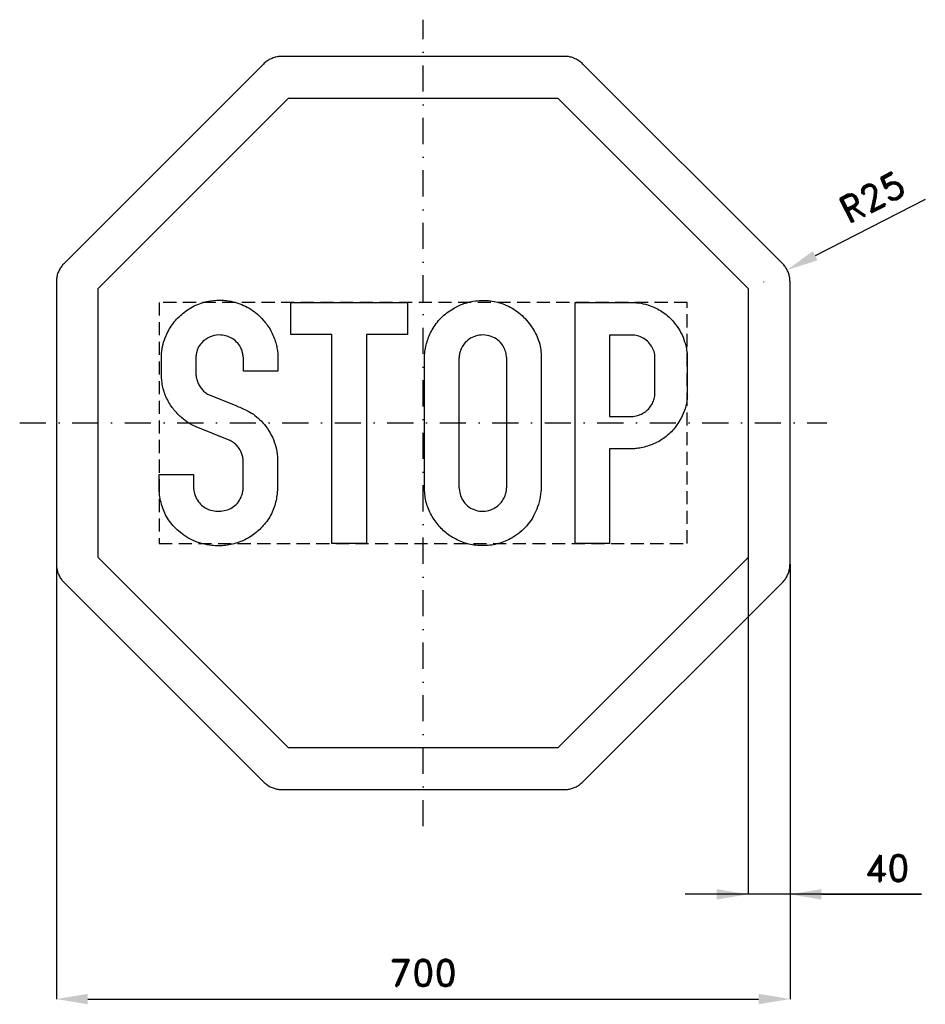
# Model space of a CAD drawing. Header units: millimetres. Extents: x -35 to 829, y -205 to 735.
import ezdxf

# ---------------------------------------------------------------- set-up
doc = ezdxf.new("R2010")
doc.units = ezdxf.units.MM
doc.header["$LTSCALE"] = 5
doc.linetypes.add('ČERCHOVANÁX2', pattern=[2, 1, -0.5, 0, -0.5])
doc.linetypes.add('ČÁRKOVANÁX2', pattern=[1.5, 1, -0.5])
doc.layers.add('Kóty', color=2, linetype='Continuous')
doc.layers.add('Značka', color=7, linetype='Continuous')
doc.styles.get("Standard").update_dxf_attribs({"font": 'romand.shx', "height": 25})
doc.dimstyles.get("Standard").update_dxf_attribs({"dimtxt": 25, "dimasz": 30, "dimexe": 0.18, "dimexo": 0.0625, "dimgap": 12.5, "dimtad": 1, "dimdec": 0, "dimzin": 0, "dimdsep": 46, "dimtxsty": 'Standard', "dimcen": 0.09, "dimadec": 0, "dimazin": 0, "dimtfac": 1, "dimtdec": 0, "dimtofl": 0, "dimtmove": 0, "dimatfit": 3, "dimfxl": 1, "dimtolj": 1, "dimtzin": 0, "dimarcsym": 0})

# ---------------------------------------------------------------- blocks, each defined once
blk = doc.blocks.new('*D0')
at = {"layer": 'Defpoints', "color": 0, "transparency": 16777216}
for p in [(0, 215.381), (700, 215.381), (700, -200)]:
    blk.add_point(p, dxfattribs=at)
at = {"layer": 'Kóty', "color": 0, "lineweight": -2, "transparency": 16777216}
for p, q in [((0, 215.3185), (0, -200.18)), ((700, 215.3185), (700, -200.18)), ((30, -200), (670, -200))]:
    blk.add_line(p, q, dxfattribs=at)
at = {"layer": 'Kóty', "color": 0, "transparency": 16777216}
for points in [[(30, -195), (30, -205), (0, -200)], [(670, -195), (670, -205), (700, -200)]]:
    blk.add_solid(points, dxfattribs=at)
at = {"layer": 'Kóty', "color": 0, "transparency": 16777216, "insert": (350, -175), "char_height": 25, "attachment_point": 5}
blk.add_mtext('\\A1;700', dxfattribs=at)
blk = doc.blocks.new('*D1')
at = {"layer": 'Defpoints', "color": 0, "transparency": 16777216}
for p in [(697.25, 496.01), (675, 484.62)]:
    blk.add_point(p, dxfattribs=at)
at = {"layer": 'Kóty', "color": 0, "lineweight": -2, "transparency": 16777216}
for p, q in [((829.09, 563.48), (723.96, 509.68)), ((674.91, 484.62), (675.09, 484.62)), ((675, 484.53), (675, 484.71))]:
    blk.add_line(p, q, dxfattribs=at)
at = {"layer": 'Kóty', "color": 0, "transparency": 16777216}
blk.add_solid([(721.68, 514.13), (726.24, 505.22), (697.25, 496.01)], dxfattribs=at)
at = {"layer": 'Kóty', "color": 0, "transparency": 16777216, "insert": (778.49, 565.66), "char_height": 25, "attachment_point": 5, "rotation": 27.10172}
blk.add_mtext('\\A1;R25', dxfattribs=at)

msp = doc.modelspace()

# ---------------------------------------------------------------- linework, layer by layer
at = {"layer": 'Kóty'}
for p, q in [((660, 221.5315), (660, -100.18)), ((700, 215.3185), (700, -100.18)), ((825.47619, -100), (600, -100)), ((730, -100), (825.47619, -100))]:
    msp.add_line(p, q, dxfattribs=at)
for points in [[(630, -95), (630, -105), (660, -100)], [(730, -95), (730, -105), (700, -100)]]:
    msp.add_solid(points, dxfattribs=at)
at = {"layer": 'Značka', "color": 6, "linetype": 'ČERCHOVANÁX2', "lineweight": 25, "ltscale": 5}
for p, q in [((350, -35), (350, 735)), ((-35, 350), (735, 350))]:
    msp.add_line(p, q, dxfattribs=at)
at = {"layer": 'Značka', "color": 5}
for points in [[(0, 484.619), (0, 215.381), (0.02796, 214.399, 0.00808594), (0.07707, 213.419, 0.0420268), (0.67251, 209.55, 0.0409083), (1.90301, 205.814, 0.0422643), (3.65571, 202.289, 0.0466272), (5.9899, 199.144), (6.6472, 198.415), (7.3223, 197.703), (197.703, 7.3223), (198.417, 6.6483), (199.144, 5.9899, 0.0420263), (202.302, 3.6747, 0.0409069), (205.814, 1.90301, 0.0422644), (209.545, 0.64982, 0.0466274), (213.419, 0.07707, 0.00928289), (214.399, 0.02639, 0.00309502), (215.381, 0), (484.619, 0, 0.00269542), (485.601, 0.02796, 0.00808529), (486.581, 0.07707, 0.042026), (490.45, 0.67251, 0.0409059), (494.186, 1.90301, 0.0422628), (497.711, 3.65571, 0.0466316), (500.856, 5.9899), (501.585, 6.6472), (502.297, 7.3223), (692.678, 197.703), (693.352, 198.417), (694.01, 199.144, 0.0420325), (696.325, 202.302, 0.0409137), (698.097, 205.814, 0.0422783), (699.35, 209.545, 0.0466424), (699.923, 213.419), (699.974, 214.399), (700, 215.381), (700, 484.619), (699.972, 485.601), (699.923, 486.581, 0.042021), (699.328, 490.45, 0.0409054), (698.097, 494.186, 0.0422733), (696.344, 497.711, 0.0466441), (694.01, 500.856), (693.353, 501.585), (692.678, 502.297), (502.297, 692.678), (501.583, 693.352), (500.856, 694.01, 0.0420276), (497.698, 696.325, 0.0409156), (494.186, 698.097, 0.0422759), (490.455, 699.35, 0.0466416), (486.581, 699.923), (485.601, 699.974), (484.619, 700), (215.381, 700), (214.399, 699.972), (213.419, 699.923, 0.0420218), (209.55, 699.328, 0.0409079), (205.814, 698.097, 0.0422749), (202.289, 696.344, 0.0466398), (199.144, 694.01), (198.415, 693.353), (197.703, 692.678), (7.3223, 502.297), (6.6483, 501.583), (5.9899, 500.856, 0.0420214), (3.6747, 497.698, 0.0409088), (1.90301, 494.186, 0.0422619), (0.64982, 490.455, 0.0466278), (0.07707, 486.581, 0.00928384), (0.02639, 485.601, 0.00309549), (0, 484.619)], [(0, 484.619), (0, 215.381), (0.02796, 214.399, 0.00808594), (0.07707, 213.419, 0.0420268), (0.67251, 209.55, 0.0409083), (1.90301, 205.814, 0.0422643), (3.65571, 202.289, 0.0466272), (5.9899, 199.144), (6.6472, 198.415), (7.3223, 197.703), (197.703, 7.3223), (198.417, 6.6483), (199.144, 5.9899, 0.0420263), (202.302, 3.6747, 0.0409069), (205.814, 1.90301, 0.0422644), (209.545, 0.64982, 0.0466275), (213.419, 0.07707, 0.00928386), (214.399, 0.02639, 0.00309551), (215.381, 0), (484.619, 0, 0.00269542), (485.601, 0.02796, 0.00808577), (486.581, 0.07707, 0.0420261), (490.45, 0.67251, 0.0409059), (494.186, 1.90301, 0.0422628), (497.711, 3.65571, 0.0466316), (500.856, 5.9899), (501.585, 6.6472), (502.297, 7.3223), (692.678, 197.703), (693.352, 198.417), (694.01, 199.144, 0.0420325), (696.325, 202.302, 0.0409137), (698.097, 205.814, 0.0422783), (699.35, 209.545, 0.0466424), (699.923, 213.419), (699.974, 214.399), (700, 215.381), (700, 484.619), (699.972, 485.601), (699.923, 486.581, 0.042021), (699.328, 490.45, 0.0409054), (698.097, 494.186, 0.0422733), (696.344, 497.711, 0.0466441), (694.01, 500.856), (693.353, 501.585), (692.678, 502.297), (502.297, 692.678), (501.583, 693.352), (500.856, 694.01, 0.0420276), (497.698, 696.325, 0.0409156), (494.186, 698.097, 0.0422759), (490.455, 699.35, 0.0466416), (486.581, 699.923), (485.601, 699.974), (484.619, 700), (215.381, 700), (214.399, 699.972), (213.419, 699.923, 0.0420218), (209.55, 699.328, 0.0409079), (205.814, 698.097, 0.0422749), (202.289, 696.344, 0.0466398), (199.144, 694.01), (198.415, 693.353), (197.703, 692.678), (7.3223, 502.297), (6.6483, 501.583), (5.9899, 500.856, 0.0420214), (3.6747, 497.698, 0.0409088), (1.90301, 494.186, 0.0422619), (0.64982, 490.455, 0.0466278), (0.07707, 486.581, 0.00928384), (0.02639, 485.601, 0.00309549), (0, 484.619)]]:
    msp.add_lwpolyline(points, format="xyb", dxfattribs=at)
at = {"layer": 'Značka', "color": 1}
for points in [[(478.406, 660), (660, 478.406), (660, 221.594), (478.406, 40), (221.594, 40), (40, 221.594), (40, 478.406), (221.594, 660), (478.406, 660)], [(262.947, 235), (262.947, 434.309), (223.799, 434.309), (223.799, 465), (334.894, 465), (334.918, 434.309), (295.842, 434.309), (295.842, 235), (262.947, 235)]]:
    msp.add_lwpolyline(points, dxfattribs=at)
for points in [[(130.913, 300.957), (130.913, 288.571), (130.946, 287.984), (130.985, 287.397, 0.0678402), (132.408, 280.733, 0.0802698), (135.705, 274.747, 0.0708264), (139.599, 270.633, 0.0684788), (144.449, 267.751, 0.0722266), (150.568, 266.003, 0.0598164), (157.004, 265.906, 0.0623122), (163.398, 267.188, 0.0805526), (169.103, 270.171, 0.0822183), (173.733, 274.784, 0.0728742), (176.769, 280.593, 0.0241108), (177.433, 282.62, 0.0242432), (177.895, 284.69, 0.00753598), (178.036, 285.562, 0.00250158), (178.159, 286.439), (178.159, 313.344, 0.00403579), (178.151, 314.327, 0.0122048), (178.111, 315.308, 0.0575062), (177.368, 319.204, 0.0412889), (175.859, 322.927, 0.0417546), (173.777, 326.532, 0.0555435), (171.067, 329.635, 0.0370582), (169.006, 331.328, 0.031305), (166.731, 332.726), (165.789, 333.216), (164.838, 333.684), (134.818, 345.783), (134.098, 346.055), (133.381, 346.334, -0.0370288), (128.023, 348.97, -0.0286525), (123.031, 352.3, -0.047618), (114.811, 359.536, -0.0533789), (108.201, 368.28, -0.0616582), (102.878, 379.493, -0.0625249), (100.462, 391.592), (100.373, 392.586), (100.294, 393.58), (100.294, 413.226, -0.00266518), (100.313, 414.844, -0.00799025), (100.366, 416.46, -0.0521186), (101.743, 425.07, -0.041818), (104.727, 433.351, -0.0592911), (111.48, 445.08, -0.0648877), (120.874, 454.77, -0.0704679), (133.152, 462.461, -0.069027), (147.085, 466.509, -0.0591567), (159.319, 467.185, -0.0594945), (171.355, 464.976, -0.0736822), (185.542, 458.509, -0.0723537), (197.326, 448.229, -0.0587202), (204.605, 438.074, -0.0597061), (209.281, 426.571, -0.0253293), (210.484, 421.594, -0.0256356), (211.173, 416.532, -0.00424444), (211.264, 415.419), (211.341, 414.304), (211.341, 399.354), (178.47, 399.354), (178.47, 411.789), (178.4, 412.435), (178.327, 413.082, 0.0269486), (177.665, 417.069, 0.0496405), (176.41, 420.893, 0.0841826), (173.108, 426.117, 0.0706637), (168.312, 430.165, 0.0669559), (162.915, 432.856, 0.0706629), (157.028, 433.974, 0.0968763), (148.622, 432.941, 0.0977746), (141.143, 428.799, 0.0803944), (136.592, 423.939, 0.0883007), (133.932, 417.97, 0.0272517), (133.443, 415.71, 0.0139255), (133.141, 413.418, 0.00165524), (133.068, 412.723), (132.997, 412.028), (132.997, 397.222), (133.042, 396.635), (133.093, 396.048, 0.0435598), (133.913, 391.592, 0.0486711), (135.537, 387.351, 0.0484599), (137.695, 383.679, 0.0492991), (140.52, 380.499, 0.0302426), (142.336, 378.947, 0.0347644), (144.33, 377.648), (145.055, 377.255), (145.791, 376.881), (170.708, 366.891), (171.497, 366.517), (172.289, 366.148, 0.00702205), (177.664, 363.837, -0.0234114), (182.951, 361.356, -0.0464052), (189.49, 357.169, -0.0370835), (195.289, 351.917, -0.042539), (201.393, 344.603, -0.0476804), (206.07, 336.344, -0.0473485), (209.326, 327.221, -0.0410763), (210.934, 317.68), (211.008, 316.913), (211.078, 316.147), (211.078, 286.966), (211.018, 286.343), (210.958, 285.72, -0.0152558), (210.151, 279.251, -0.0288705), (208.778, 272.878, -0.0699334), (203.537, 260.323, -0.0664084), (195.073, 249.543, -0.0600612), (185.411, 241.617, -0.0585094), (174.206, 236.198, -0.0603124), (161.433, 233.13, -0.0589001), (148.235, 233.155, -0.0774877), (131.32, 237.485, -0.0828921), (116.61, 246.883, -0.0708651), (107.017, 257.611, -0.0727092), (100.869, 270.506, -0.0349099), (99.037, 277.602, -0.0266167), (98.09, 284.857), (98.028, 285.612), (97.97, 286.367), (97.97, 300.957), (130.913, 300.957)], [(351.234, 413.466), (351.302, 414.412, -0.00284926), (351.378, 415.358, -0.0517304), (353.678, 427.483, -0.0600896), (358.613, 438.837, -0.0716215), (367.152, 450.342, -0.0679612), (378.522, 459.082, -0.0544667), (388.89, 463.982, -0.0541743), (400.061, 466.533, -0.0655095), (414.107, 466.601, -0.0682182), (427.661, 462.987, -0.0767839), (441.327, 455.071, -0.0704592), (452.242, 443.414, -0.0681313), (459.481, 430.449, -0.0847091), (462.472, 416.197), (462.526, 415.239), (462.568, 414.28), (462.568, 286.582), (462.476, 285.552), (462.377, 284.522, -0.0377616), (460.643, 274.707, -0.046578), (457.273, 265.283, -0.0865383), (447.313, 250.227, -0.0879352), (432.836, 239.384, -0.0674175), (420.329, 234.46, -0.0627983), (406.985, 232.916, -0.0621566), (393.441, 234.419, -0.0660897), (380.774, 239.265, -0.060308), (370.634, 246.128, -0.0556322), (362.279, 255.197, -0.0600394), (355.573, 266.458, -0.0708016), (352.024, 278.916, -0.0150831), (351.619, 282.035, -0.00737166), (351.354, 285.169), (351.293, 286.019), (351.234, 286.87), (351.234, 413.466)], [(495.152, 235.024), (495.152, 465), (551.022, 465), (552.233, 464.911, -0.00412514), (553.442, 464.808, -0.0412031), (562.189, 463.26, -0.0447277), (570.572, 460.232, -0.0661091), (581.752, 453.477, -0.0645419), (590.841, 444.06, -0.0471052), (595.941, 436.206, -0.0483589), (599.442, 427.577, -0.0257696), (600.82, 422.213, -0.0186108), (601.718, 416.748), (601.878, 415.49), (602.03, 414.232), (602.03, 376.594), (602.032, 375.995), (602.03, 375.396, -0.0645268), (600.626, 365.934, -0.0470642), (597.118, 356.876, -0.0588833), (590.127, 345.426, -0.0699886), (580.563, 336.224, -0.0633923), (569.884, 330.007, -0.0514444), (558.042, 326.353, -0.0149583), (555.249, 325.814, -0.0231257), (552.436, 325.491, -0.0104805), (550.976, 325.422, -0.00350855), (549.513, 325.395), (527.879, 325.395), (527.879, 235.024), (495.152, 235.024)], [(384.153, 411.693), (384.153, 288.619), (384.219, 287.804), (384.296, 286.99, 0.0582258), (385.706, 280.615, 0.0769797), (388.753, 274.843, 0.0898785), (393.755, 269.763, 0.0860683), (400.229, 266.673, 0.0855068), (407.35, 265.678, 0.0834929), (414.388, 267.08, 0.0742033), (420.099, 270.05, 0.0736908), (424.69, 274.531, 0.0550338), (427.276, 278.597, 0.0528445), (428.931, 283.108, 0.0243415), (429.373, 285.119, 0.0281893), (429.602, 287.157), (429.634, 287.911), (429.649, 288.667), (429.649, 412.028), (429.585, 412.879, 0.0064527), (429.506, 413.729, 0.0565705), (428.339, 418.982, 0.0655347), (425.936, 423.816, 0.0890185), (421.096, 429.153, 0.0838515), (414.699, 432.584, 0.0862807), (407.317, 434.01, 0.0864734), (399.893, 432.872, 0.0775867), (393.877, 430.003, 0.0817875), (389.088, 425.445, 0.055715), (386.642, 421.556, 0.047233), (385.039, 417.251, 0.0221957), (384.543, 415.182, 0.0259481), (384.248, 413.082, 0.00682084), (384.194, 412.388), (384.153, 411.693)], [(527.711, 433.926), (527.711, 356.277), (548.435, 356.277, 0.00312014), (549.393, 356.289, 0.00944703), (550.352, 356.325, 0.0692131), (555.852, 357.437, 0.0668861), (560.893, 359.991, 0.0621771), (564.926, 363.315, 0.0601678), (568.033, 367.514, 0.0566037), (570.093, 372.014, 0.0605923), (571.052, 376.833), (571.105, 377.468), (571.147, 378.103), (571.147, 412.915), (571.045, 414.078), (570.908, 415.239, 0.0712618), (569.254, 420.855, 0.0717103), (566.068, 425.828, 0.076357), (561.394, 430.121, 0.0731332), (555.694, 432.848, 0.0327155), (553.159, 433.543, 0.0367778), (550.567, 433.878, 0.0112105), (549.562, 433.917, 0.00369839), (548.555, 433.926), (527.711, 433.926)]]:
    msp.add_lwpolyline(points, format="xyb", dxfattribs=at)
at = {"layer": 'Značka', "color": 6, "linetype": 'ČÁRKOVANÁX2', "ltscale": 2.5}
msp.add_lwpolyline([(97.97, 235), (602.029, 235), (602.029, 465), (97.97, 465)], close=True, dxfattribs=at)

# ---------------------------------------------------------------- texts
at = {"layer": 'Kóty', "insert": (792.7381, -75), "char_height": 25, "attachment_point": 5}
msp.add_mtext('\\A1;40', dxfattribs=at)

# ---------------------------------------------------------------- dimensions: what is measured, and where the dimension line sits
at = {"layer": 'Kóty'}
dim = msp.add_radius_dim(center=(675, 484.619), mpoint=(697.25498, 496.00829), dimstyle='Standard', dxfattribs=at)
dim.commit()
dim.dimension.update_dxf_attribs({"geometry": '*D1', "text_midpoint": (778.48878, 565.66442)})
dim = msp.add_linear_dim(base=(700, -200), p1=(0, 215.381), p2=(700, 215.381), dimstyle='Standard', dxfattribs=at)
dim.commit()
dim.dimension.update_dxf_attribs({"geometry": '*D0', "text_midpoint": (350, -175)})

doc.saveas('drawing.dxf')
